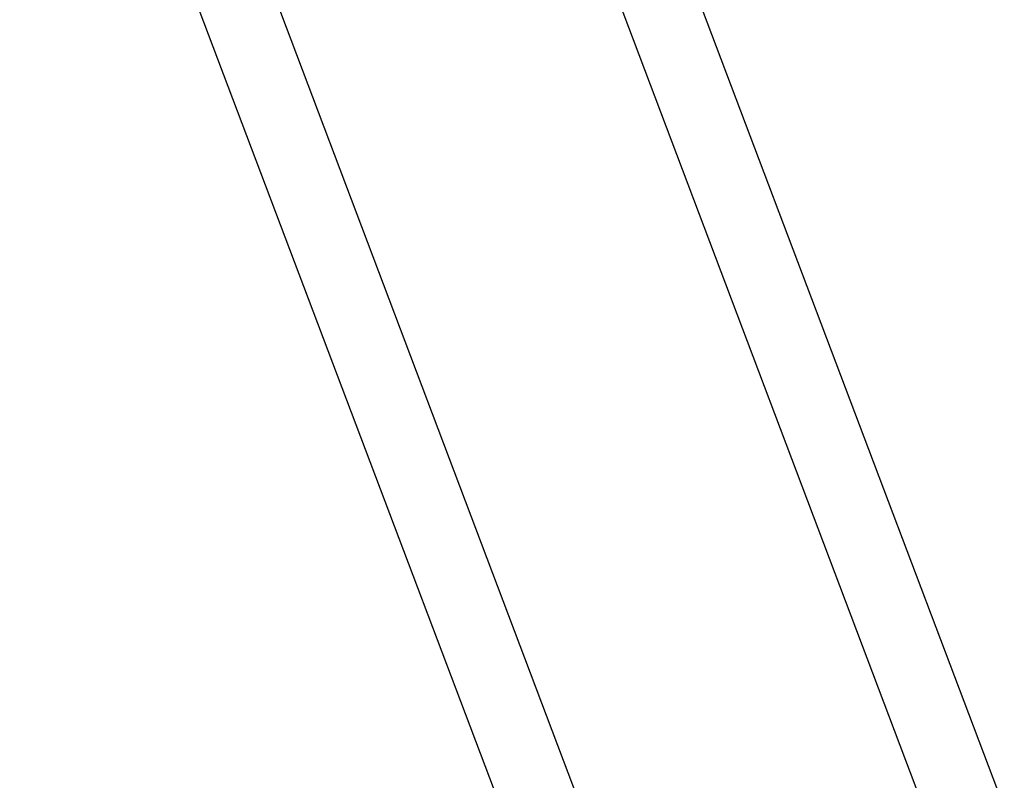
# Model space of a CAD drawing. Header units: millimetres. Extents: x 0 to 2550, y 0 to 1188.
# Tile 123 of 127: x 488 to 513, y 314 to 334. Entities that reach past the tile are written whole.
import ezdxf

# ---------------------------------------------------------------- set-up
doc = ezdxf.new("R2010")
doc.units = ezdxf.units.MM
doc.header["$LTSCALE"] = 46.255
for name, color, linetype in [('A2300202#AF1_ABL113', 7, 'CONTINUOUS'), ('A2300202#AF4_ABL117', 7, 'CONTINUOUS'), ('M2300301_PBL206', 7, 'CONTINUOUS'), ('M2300301_PBL212', 7, 'CONTINUOUS')]:
    doc.layers.add(name, color=color, linetype=linetype)

# ---------------------------------------------------------------- blocks, each defined once
blk = doc.blocks.new('M2300301_PBL206', base_point=(501.802, 313.292))
at = {"layer": 'M2300301_PBL206', "color": 7}
for p, q in [((515.111, 280.812), (490.24, 346.592)), ((513.328, 280.138), (488.447, 345.944))]:
    blk.add_line(p, q, dxfattribs=at)
blk = doc.blocks.new('A2300202#AF1_ABL113', base_point=(502.215, 314.349))
at = {"layer": 'M2300301_PBL206'}
blk.add_blockref('M2300301_PBL206', (501.802, 313.292), dxfattribs=at)
blk = doc.blocks.new('M2300301_PBL212', base_point=(512.503, 313.293))
at = {"layer": 'M2300301_PBL212', "color": 7}
for p, q in [((525.811, 280.812), (500.942, 346.593)), ((524.028, 280.138), (499.149, 345.944))]:
    blk.add_line(p, q, dxfattribs=at)
blk = doc.blocks.new('A2300202#AF4_ABL117', base_point=(511.955, 313.392))
at = {"layer": 'M2300301_PBL212'}
blk.add_blockref('M2300301_PBL212', (512.503, 313.293), dxfattribs=at)

msp = doc.modelspace()

# ---------------------------------------------------------------- block references
at = {"layer": 'A2300202#AF1_ABL113'}
msp.add_blockref('A2300202#AF1_ABL113', (502.2149, 314.3492), dxfattribs=at)
at = {"layer": 'A2300202#AF4_ABL117'}
msp.add_blockref('A2300202#AF4_ABL117', (511.9553, 313.3922), dxfattribs=at)

doc.saveas('drawing.dxf')
